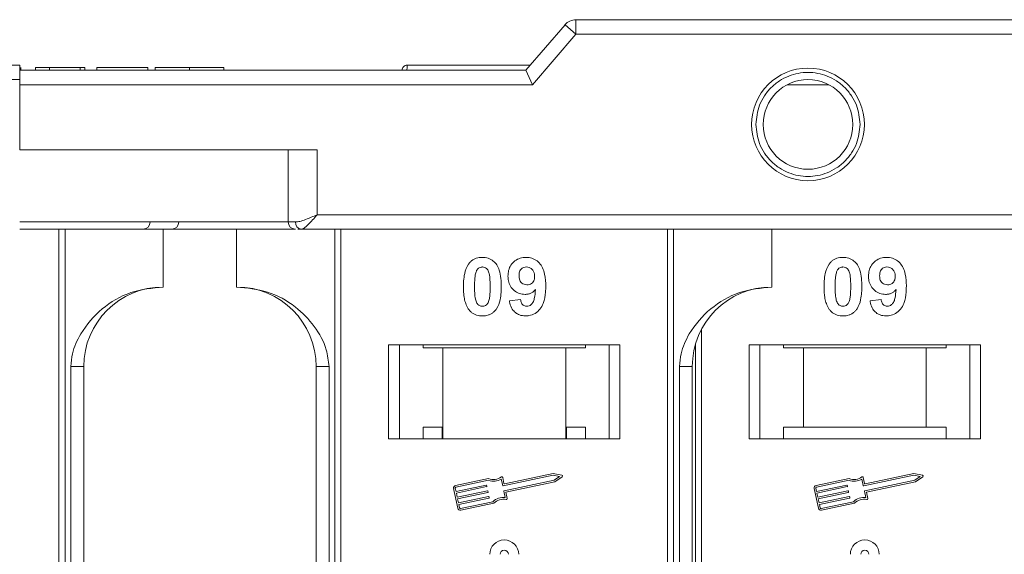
# Model space of a CAD drawing. Header units: millimetres. Extents: x 2098 to 3561, y 550 to 1583.
# Tile 22 of 84: x 2872 to 2940, y 862 to 899. Entities that reach past the tile are written whole.
import ezdxf

# ---------------------------------------------------------------- set-up
doc = ezdxf.new("R2010")
doc.units = ezdxf.units.MM

msp = doc.modelspace()

# ---------------------------------------------------------------- linework, layer by layer
at = {"color": 7, "linetype": 'Continuous', "lineweight": 15}
for p, q in [((2910.236, 897.85), (2910.236, 898.85)), ((2962.776, 898.85), (2910.236, 898.85)), ((2909.477, 898.501), (2906.776, 895.35)), ((2910.236, 897.85), (2909.477, 898.501)), ((2907.236, 894.35), (2910.236, 897.85)), ((2910.236, 897.85), (2962.776, 897.85)), ((2906.776, 895.35), (2871.776, 895.35)), ((2898.205, 895.35), (2871.776, 895.35)), ((2871.846, 895.35), (2871.846, 895.55)), ((2872.872, 895.35), (2872.872, 895.55)), ((2872.872, 895.55), (2873.834, 895.55)), ((2873.834, 895.55), (2873.834, 895.35)), ((2873.834, 895.55), (2875.949, 895.55)), ((2875.949, 895.55), (2875.949, 895.35)), ((2875.949, 895.55), (2876.269, 895.55)), ((2876.269, 895.55), (2876.269, 895.35)), ((2877.103, 895.55), (2880.628, 895.55)), ((2877.103, 895.35), (2877.103, 895.55)), ((2880.628, 895.55), (2880.628, 895.35)), ((2881.141, 895.55), (2881.141, 895.35)), ((2883.52, 895.35), (2883.52, 895.55)), ((2885.885, 895.35), (2885.885, 895.55)), ((2898.555, 895.7), (2898.555, 895.7)), ((2906.776, 895.35), (2907.236, 894.35)), ((2871.776, 894.7), (2856.347, 894.7)), ((2871.776, 894.35), (2871.776, 894.7)), ((2871.776, 889.85), (2871.776, 894.35)), ((2871.776, 894.35), (2907.236, 894.35)), ((2924.845, 894.35), (2927.707, 894.35)), ((2892.339, 889.85), (2871.776, 889.85)), ((2890.339, 889.85), (2890.339, 884.85)), ((2892.339, 885.35), (2892.339, 889.85)), ((2962.776, 885.35), (2892.339, 885.35)), ((2890.339, 884.85), (2871.776, 884.85)), ((2874.493, 884.35), (2874.493, 846.85)), ((2874.913, 846.85), (2874.913, 884.35)), ((2881.705, 880.35), (2881.705, 884.35)), ((2886.776, 884.35), (2886.776, 880.35)), ((2886.776, 884.35), (2890.834, 884.35)), ((2890.339, 884.85), (2890.848, 884.85)), ((2891.009, 884.35), (2891.221, 884.35)), ((2891.221, 884.35), (2962.776, 884.35)), ((2893.569, 884.35), (2893.569, 846.85)), ((2893.988, 846.85), (2893.988, 884.35)), ((2916.564, 884.35), (2916.564, 846.85)), ((2916.983, 846.85), (2916.983, 884.35)), ((2923.776, 880.35), (2923.776, 884.35)), ((2905.635, 879.394), (2906.404, 879.479)), ((2930.564, 879.394), (2931.334, 879.479)), ((2918.917, 846.85), (2918.917, 877.428)), ((2913.276, 876.35), (2897.276, 876.35)), ((2897.276, 876.35), (2897.276, 869.85)), ((2898.026, 869.85), (2898.026, 876.35)), ((2899.662, 876.15), (2899.662, 876.35)), ((2899.662, 876.15), (2901.026, 876.15)), ((2901.026, 876.15), (2901.026, 869.85)), ((2909.526, 876.15), (2901.026, 876.15)), ((2909.526, 869.85), (2909.526, 876.15)), ((2909.526, 876.15), (2910.89, 876.15)), ((2910.89, 876.35), (2910.89, 876.15)), ((2912.526, 876.35), (2912.526, 869.85)), ((2913.276, 869.85), (2913.276, 876.35)), ((2918.498, 876.398), (2918.498, 846.85)), ((2938.205, 876.35), (2922.205, 876.35)), ((2922.205, 876.35), (2922.205, 869.85)), ((2922.955, 869.85), (2922.955, 876.35)), ((2924.592, 876.15), (2924.592, 876.35)), ((2924.592, 876.15), (2925.955, 876.15)), ((2925.955, 876.15), (2925.955, 870.65)), ((2934.455, 876.15), (2925.955, 876.15)), ((2934.455, 870.65), (2934.455, 876.15)), ((2934.455, 876.15), (2935.819, 876.15)), ((2935.819, 876.35), (2935.819, 876.15)), ((2937.455, 876.35), (2937.455, 869.85)), ((2938.205, 869.85), (2938.205, 876.35)), ((2875.32, 874.85), (2875.32, 846.85)), ((2876.205, 874.85), (2875.32, 874.85)), ((2876.205, 846.85), (2876.205, 874.85)), ((2892.276, 874.85), (2893.161, 874.85)), ((2892.276, 874.85), (2892.276, 846.85)), ((2893.161, 846.85), (2893.161, 874.85)), ((2917.391, 874.85), (2917.391, 846.85)), ((2918.276, 874.85), (2917.391, 874.85)), ((2918.276, 846.85), (2918.276, 874.85)), ((2900.98, 870.65), (2899.662, 870.65)), ((2899.662, 870.65), (2899.662, 869.85)), ((2900.98, 869.85), (2900.98, 870.65)), ((2910.89, 870.65), (2909.572, 870.65)), ((2909.572, 870.65), (2909.572, 869.85)), ((2910.89, 869.85), (2910.89, 870.65)), ((2925.955, 870.65), (2924.592, 870.65)), ((2924.592, 870.65), (2924.592, 869.85)), ((2934.455, 870.65), (2925.955, 870.65)), ((2935.819, 870.65), (2934.455, 870.65)), ((2935.819, 869.85), (2935.819, 870.65)), ((2897.276, 869.85), (2913.276, 869.85)), ((2922.205, 869.85), (2938.205, 869.85)), ((2908.664, 867.328), (2905.203, 866.596)), ((2908.664, 867.447), (2905.294, 866.736)), ((2909.265, 867.33), (2908.664, 867.447)), ((2909.106, 867.241), (2908.664, 867.328)), ((2933.594, 867.328), (2930.133, 866.596)), ((2933.593, 867.447), (2930.223, 866.736)), ((2934.194, 867.33), (2933.593, 867.447)), ((2934.036, 867.241), (2933.594, 867.328)), ((2904.194, 867.103), (2901.915, 866.622)), ((2904.182, 866.981), (2901.94, 866.507)), ((2901.943, 866.208), (2904.025, 866.648)), ((2904.06, 866.625), (2904.072, 866.567)), ((2905.168, 866.619), (2905.074, 867.063)), ((2905.259, 866.758), (2905.171, 867.174)), ((2905.276, 866.252), (2908.737, 866.983)), ((2905.386, 866.155), (2908.785, 866.873)), ((2908.737, 866.983), (2909.106, 867.241)), ((2908.785, 866.873), (2909.287, 867.224)), ((2929.123, 867.103), (2926.845, 866.622)), ((2929.112, 866.981), (2926.869, 866.507)), ((2926.872, 866.208), (2928.955, 866.648)), ((2928.99, 866.625), (2929.002, 866.567)), ((2930.098, 866.619), (2930.004, 867.063)), ((2930.188, 866.758), (2930.101, 867.174)), ((2930.205, 866.252), (2933.667, 866.983)), ((2930.316, 866.155), (2933.714, 866.873)), ((2933.667, 866.983), (2934.036, 867.241)), ((2933.714, 866.873), (2934.216, 867.224)), ((2901.779, 866.413), (2902.071, 865.034)), ((2901.894, 866.437), (2901.943, 866.208)), ((2904.05, 866.533), (2901.967, 866.093)), ((2901.967, 866.093), (2902.028, 865.805)), ((2902.028, 865.805), (2904.11, 866.245)), ((2904.135, 866.131), (2902.052, 865.691)), ((2904.145, 866.223), (2904.157, 866.165)), ((2905.347, 865.773), (2905.253, 866.217)), ((2905.48, 865.71), (2905.386, 866.155)), ((2926.709, 866.413), (2927, 865.034)), ((2926.824, 866.437), (2926.872, 866.208)), ((2928.979, 866.533), (2926.897, 866.093)), ((2926.897, 866.093), (2926.957, 865.805)), ((2926.957, 865.805), (2929.04, 866.245)), ((2929.064, 866.131), (2926.982, 865.691)), ((2929.075, 866.223), (2929.087, 866.165)), ((2930.277, 865.773), (2930.183, 866.217)), ((2930.41, 865.71), (2930.316, 866.155)), ((2902.052, 865.691), (2902.113, 865.403)), ((2902.113, 865.403), (2904.195, 865.843)), ((2904.22, 865.728), (2902.137, 865.288)), ((2902.137, 865.288), (2902.186, 865.059)), ((2902.255, 865.013), (2904.498, 865.487)), ((2902.279, 864.898), (2904.558, 865.38)), ((2904.23, 865.821), (2904.242, 865.763)), ((2926.982, 865.691), (2927.042, 865.403)), ((2927.042, 865.403), (2929.125, 865.843)), ((2929.149, 865.728), (2927.067, 865.288)), ((2927.067, 865.288), (2927.115, 865.059)), ((2927.185, 865.013), (2929.427, 865.487)), ((2927.209, 864.898), (2929.487, 865.38)), ((2929.16, 865.821), (2929.172, 865.763))]:
    msp.add_line(p, q, dxfattribs=at)
for radius in [3.9, 3.1]:
    msp.add_circle((2926.276, 891.6), radius, dxfattribs=at)
for centre, radius, start, end in [((2910.236, 897.85), 1, 90, 139.39871), ((2898.555, 895.35), 0.35, 89.99809, 179.99959), ((2880.294, 884.85), 0.5, 270, 0), ((2882.277, 884.85), 0.5, 270, 0), ((2890.839, 884.85), 0.5, 180, 270), ((2891.295, 884.795), 0.451, 172.91865, 260.4798), ((2881.705, 874.85), 5.5, 90, 180), ((2886.776, 874.85), 5.5, 0, 90), ((2923.776, 874.85), 5.5, 90, 180), ((2909.253, 867.272), 0.0587, 304.95116, 78.90824), ((2934.183, 867.272), 0.0587, 304.95116, 78.90824), ((2901.952, 866.45), 0.176, 101.9297, 191.9297), ((2904.031, 866.619), 0.0294, 11.9297, 101.9297), ((2904.547, 867.901), 0.99, 248.37041, 302.16635), ((2904.547, 867.901), 0.873, 246.11204, 307.44471), ((2905.114, 867.162), 0.0587, 11.9297, 127.44471), ((2905.197, 866.625), 0.0294, 191.9297, 281.9297), ((2905.288, 866.764), 0.0294, 191.9297, 281.9297), ((2926.881, 866.45), 0.176, 101.9297, 191.9297), ((2928.961, 866.619), 0.0294, 11.9297, 101.9297), ((2929.477, 867.901), 0.99, 248.37041, 302.16635), ((2929.477, 867.901), 0.873, 246.11204, 307.44471), ((2930.043, 867.162), 0.0587, 11.9297, 127.44471), ((2930.126, 866.625), 0.0294, 191.9297, 281.9297), ((2930.217, 866.764), 0.0294, 191.9297, 281.9297), ((2901.952, 866.45), 0.0587, 101.9297, 191.9297), ((2904.044, 866.561), 0.0294, 281.9297, 11.9297), ((2904.116, 866.217), 0.0294, 11.9297, 101.9297), ((2904.129, 866.159), 0.0294, 281.9297, 11.9297), ((2905.282, 866.223), 0.0294, 101.9297, 191.9297), ((2926.881, 866.45), 0.0587, 101.9297, 191.9297), ((2928.973, 866.561), 0.0294, 281.9297, 11.9297), ((2929.046, 866.217), 0.0294, 11.9297, 101.9297), ((2929.058, 866.159), 0.0294, 281.9297, 11.9297), ((2930.211, 866.223), 0.0294, 101.9297, 191.9297), ((2904.201, 865.815), 0.0294, 11.9297, 101.9297), ((2904.214, 865.757), 0.0294, 281.9297, 11.9297), ((2905.204, 864.793), 0.99, 81.69305, 135.48899), ((2905.204, 864.793), 0.873, 76.41469, 137.74736), ((2905.423, 865.698), 0.0587, 256.41469, 11.9297), ((2929.131, 865.815), 0.0294, 11.9297, 101.9297), ((2929.143, 865.757), 0.0294, 281.9297, 11.9297), ((2930.133, 864.793), 0.99, 81.69305, 135.48899), ((2930.133, 864.793), 0.873, 76.41469, 137.74736), ((2930.352, 865.698), 0.0587, 256.41469, 11.9297), ((2902.243, 865.071), 0.176, 191.9297, 281.9297), ((2902.243, 865.071), 0.0587, 191.9297, 281.9297), ((2927.173, 865.071), 0.176, 191.9297, 281.9297), ((2927.173, 865.071), 0.0587, 191.9297, 281.9297), ((2905.276, 861.85), 1, 0, 180), ((2930.205, 861.85), 1, 0, 180), ((2905.276, 861.85), 0.285, 0, 180), ((2930.205, 861.85), 0.285, 0, 180)]:
    msp.add_arc(centre, radius, start, end, dxfattribs=at)
for points, knots in [([(2871.776, 895.7), (2870.455, 895.7), (2867.771, 895.7), (2863.749, 895.7), (2860.071, 895.7), (2856.8, 895.7), (2853.941, 895.7), (2851.247, 895.7), (2847.926, 895.7), (2845.101, 895.7), (2842.869, 895.7), (2841.378, 895.7), (2840.197, 895.7), (2839.417, 895.7), (2839.322, 895.7), (2839.276, 895.7)], [0, 0, 0, 0, 0.077646, 0.157699, 0.239994, 0.304338, 0.368672, 0.434385, 0.500088, 0.631328, 0.695673, 0.760006, 0.84231, 0.922361, 1, 1, 1, 1]), ([(2871.776, 894.7), (2871.776, 894.813), (2871.776, 895.038), (2871.776, 895.337), (2871.776, 895.563), (2871.776, 895.683), (2871.776, 895.696), (2871.776, 895.7)], [0, 0, 0, 0, 0.214694, 0.429388, 0.644082, 0.858775, 1, 1, 1, 1]), ([(2883.52, 895.55), (2883.387, 895.55), (2882.983, 895.55), (2882.323, 895.55), (2881.701, 895.55), (2881.276, 895.55), (2881.151, 895.55), (2881.143, 895.55), (2881.141, 895.55)], [0, 0, 0, 0, 0.102171, 0.30922, 0.51365, 0.692275, 0.932413, 1, 1, 1, 1]), ([(2885.885, 895.55), (2885.881, 895.55), (2885.871, 895.55), (2885.729, 895.55), (2885.337, 895.55), (2884.764, 895.55), (2884.124, 895.55), (2883.703, 895.55), (2883.52, 895.55)], [0, 0, 0, 0, 0.101888, 0.307343, 0.492963, 0.678647, 0.860791, 1, 1, 1, 1]), ([(2898.555, 895.7), (2898.556, 895.693), (2898.556, 895.68), (2898.555, 895.576), (2898.555, 895.464), (2898.548, 895.368), (2898.547, 895.35)], [0, 0, 0, 0, 0.316913, 0.576202, 0.920428, 1, 1, 1, 1]), ([(2907.076, 895.7), (2906.873, 895.7), (2905.389, 895.7), (2902.526, 895.7), (2899.865, 895.7), (2898.555, 895.7)], [0, 0, 0, 0, 0.074565, 0.54425, 1, 1, 1, 1]), ([(2922.676, 891.6), (2922.724, 892.053), (2922.799, 892.752), (2923.247, 893.591), (2923.712, 894.163), (2924.285, 894.631), (2925.124, 895.065), (2926.276, 895.288), (2927.428, 895.065), (2928.266, 894.632), (2928.839, 894.163), (2929.305, 893.591), (2929.753, 892.752), (2929.828, 892.053), (2929.876, 891.6)], [0, 0, 0, 0, 0.119721, 0.184837, 0.25, 0.315115, 0.380279, 0.5, 0.619721, 0.684837, 0.75, 0.815115, 0.880279, 1, 1, 1, 1]), ([(2929.876, 891.6), (2929.828, 891.148), (2929.753, 890.449), (2929.305, 889.61), (2928.84, 889.038), (2928.267, 888.569), (2927.428, 888.135), (2926.276, 887.913), (2925.124, 888.135), (2924.285, 888.569), (2923.712, 889.037), (2923.247, 889.609), (2922.799, 890.449), (2922.724, 891.148), (2922.676, 891.6)], [0, 0, 0, 0, 0.119721, 0.184837, 0.25, 0.315115, 0.380279, 0.5, 0.619721, 0.684837, 0.75, 0.815115, 0.880279, 1, 1, 1, 1]), ([(2892.339, 885.35), (2892.069, 885.234), (2891.651, 885.053), (2891.152, 884.882), (2890.943, 884.86), (2890.848, 884.85)], [0, 0, 0, 0, 0.498413, 0.772937, 1, 1, 1, 1]), ([(2892.339, 885.35), (2892.233, 885.228), (2892.021, 884.983), (2891.711, 884.653), (2891.432, 884.403), (2891.289, 884.367), (2891.221, 884.35)], [0, 0, 0, 0, 0.251519, 0.501784, 0.765632, 1, 1, 1, 1]), ([(2871.776, 884.35), (2873.117, 884.35), (2875.842, 884.35), (2879.925, 884.35), (2883.664, 884.35), (2886.973, 884.35), (2889.222, 884.35), (2890.386, 884.35), (2890.659, 884.35)], [0, 0, 0, 0, 0.199904, 0.406008, 0.617917, 0.783559, 0.949228, 1, 1, 1, 1]), ([(2902.851, 881.995), (2902.896, 882.046), (2902.986, 882.147), (2903.155, 882.263), (2903.343, 882.346), (2903.512, 882.384), (2903.654, 882.399), (2903.727, 882.401), (2903.763, 882.402)], [0, 0, 0, 0, 0.193776, 0.3936, 0.587864, 0.788908, 0.894169, 1, 1, 1, 1]), ([(2903.763, 882.402), (2903.898, 882.391), (2904.17, 882.371), (2904.523, 882.173), (2904.794, 881.879), (2905.046, 881.279), (2905.06, 880.756), (2905.071, 880.37)], [0, 0, 0, 0, 0.147566, 0.296688, 0.431278, 0.580404, 1, 1, 1, 1]), ([(2905.532, 881.097), (2905.54, 881.232), (2905.555, 881.502), (2905.723, 881.881), (2906.002, 882.177), (2906.373, 882.372), (2906.648, 882.391), (2906.79, 882.402)], [0, 0, 0, 0, 0.197927, 0.397728, 0.597413, 0.790584, 1, 1, 1, 1]), ([(2906.79, 882.402), (2906.926, 882.391), (2907.197, 882.37), (2907.558, 882.167), (2907.849, 881.862), (2908.089, 881.327), (2908.143, 880.818), (2908.147, 880.463), (2908.148, 880.404)], [0, 0, 0, 0, 0.148288, 0.297745, 0.443713, 0.607791, 0.934708, 1, 1, 1, 1]), ([(2927.781, 881.995), (2927.825, 882.046), (2927.915, 882.147), (2928.084, 882.263), (2928.273, 882.346), (2928.442, 882.384), (2928.583, 882.399), (2928.656, 882.401), (2928.693, 882.402)], [0, 0, 0, 0, 0.193776, 0.3936, 0.587864, 0.788908, 0.894169, 1, 1, 1, 1]), ([(2928.693, 882.402), (2928.828, 882.391), (2929.1, 882.371), (2929.452, 882.173), (2929.723, 881.879), (2929.975, 881.279), (2929.99, 880.756), (2930, 880.37)], [0, 0, 0, 0, 0.147566, 0.296688, 0.431278, 0.580404, 1, 1, 1, 1]), ([(2930.462, 881.097), (2930.469, 881.232), (2930.485, 881.502), (2930.652, 881.881), (2930.932, 882.177), (2931.303, 882.372), (2931.577, 882.391), (2931.72, 882.402)], [0, 0, 0, 0, 0.197927, 0.397728, 0.597413, 0.790584, 1, 1, 1, 1]), ([(2931.72, 882.402), (2931.855, 882.391), (2932.127, 882.37), (2932.487, 882.167), (2932.779, 881.862), (2933.018, 881.327), (2933.073, 880.818), (2933.077, 880.463), (2933.077, 880.404)], [0, 0, 0, 0, 0.148288, 0.297745, 0.443713, 0.607791, 0.934708, 1, 1, 1, 1]), ([(2902.455, 880.378), (2902.458, 880.511), (2902.463, 880.814), (2902.535, 881.344), (2902.675, 881.766), (2902.834, 881.973), (2902.851, 881.995)], [0, 0, 0, 0, 0.2367308, 0.5375555, 0.9496679, 1, 1, 1, 1]), ([(2903.31, 881.342), (2903.334, 881.412), (2903.372, 881.524), (2903.48, 881.649), (2903.604, 881.716), (2903.703, 881.732), (2903.757, 881.735), (2903.763, 881.735)], [0, 0, 0, 0, 0.334804, 0.542561, 0.750382, 0.970721, 1, 1, 1, 1]), ([(2903.763, 881.735), (2903.82, 881.729), (2903.922, 881.72), (2904.054, 881.643), (2904.167, 881.495), (2904.263, 881.221), (2904.297, 880.829), (2904.3, 880.529), (2904.302, 880.378)], [0, 0, 0, 0, 0.104614, 0.188814, 0.273512, 0.444127, 0.719481, 1, 1, 1, 1]), ([(2906.302, 881.136), (2906.306, 881.223), (2906.312, 881.361), (2906.387, 881.54), (2906.496, 881.648), (2906.639, 881.722), (2906.746, 881.73), (2906.806, 881.735)], [0, 0, 0, 0, 0.29132, 0.465539, 0.641632, 0.798664, 1, 1, 1, 1]), ([(2906.806, 881.735), (2906.873, 881.728), (2907.01, 881.714), (2907.184, 881.597), (2907.313, 881.439), (2907.37, 881.256), (2907.376, 881.135), (2907.378, 881.08)], [0, 0, 0, 0, 0.207955, 0.420406, 0.62732, 0.827707, 1, 1, 1, 1]), ([(2927.385, 880.378), (2927.387, 880.511), (2927.392, 880.814), (2927.464, 881.344), (2927.605, 881.766), (2927.763, 881.973), (2927.781, 881.995)], [0, 0, 0, 0, 0.236731, 0.537555, 0.949668, 1, 1, 1, 1]), ([(2928.24, 881.342), (2928.263, 881.412), (2928.301, 881.524), (2928.41, 881.649), (2928.533, 881.716), (2928.632, 881.732), (2928.686, 881.735), (2928.693, 881.735)], [0, 0, 0, 0, 0.334804, 0.542561, 0.750382, 0.970721, 1, 1, 1, 1]), ([(2928.693, 881.735), (2928.749, 881.729), (2928.852, 881.72), (2928.983, 881.643), (2929.096, 881.495), (2929.192, 881.221), (2929.226, 880.829), (2929.229, 880.529), (2929.231, 880.378)], [0, 0, 0, 0, 0.104614, 0.188814, 0.273512, 0.444127, 0.719481, 1, 1, 1, 1]), ([(2931.231, 881.136), (2931.235, 881.223), (2931.242, 881.361), (2931.316, 881.54), (2931.425, 881.648), (2931.568, 881.722), (2931.675, 881.73), (2931.735, 881.735)], [0, 0, 0, 0, 0.29132, 0.465539, 0.641632, 0.798664, 1, 1, 1, 1]), ([(2931.735, 881.735), (2931.803, 881.728), (2931.94, 881.714), (2932.114, 881.597), (2932.242, 881.439), (2932.3, 881.256), (2932.305, 881.135), (2932.308, 881.08)], [0, 0, 0, 0, 0.207955, 0.420406, 0.62732, 0.827707, 1, 1, 1, 1]), ([(2903.225, 880.378), (2903.225, 880.444), (2903.226, 880.578), (2903.232, 880.758), (2903.242, 880.919), (2903.256, 881.061), (2903.275, 881.203), (2903.298, 881.296), (2903.31, 881.342)], [0, 0, 0, 0, 0.2059417, 0.4119594, 0.558149, 0.7045024, 0.8518015, 1, 1, 1, 1]), ([(2906.714, 879.838), (2906.579, 879.85), (2906.306, 879.875), (2905.956, 880.091), (2905.688, 880.397), (2905.55, 880.751), (2905.538, 880.993), (2905.532, 881.097)], [0, 0, 0, 0, 0.210189, 0.421773, 0.623603, 0.837034, 1, 1, 1, 1]), ([(2906.844, 880.504), (2906.776, 880.51), (2906.651, 880.521), (2906.487, 880.615), (2906.376, 880.746), (2906.311, 880.927), (2906.305, 881.058), (2906.302, 881.136)], [0, 0, 0, 0, 0.213937, 0.398075, 0.583091, 0.751666, 1, 1, 1, 1]), ([(2907.378, 881.08), (2907.374, 881), (2907.366, 880.867), (2907.28, 880.698), (2907.159, 880.589), (2907.01, 880.515), (2906.899, 880.508), (2906.844, 880.504)], [0, 0, 0, 0, 0.2673945, 0.4472142, 0.6271221, 0.8130653, 1, 1, 1, 1]), ([(2928.154, 880.378), (2928.155, 880.444), (2928.156, 880.578), (2928.161, 880.758), (2928.171, 880.919), (2928.186, 881.061), (2928.204, 881.203), (2928.228, 881.296), (2928.24, 881.342)], [0, 0, 0, 0, 0.205942, 0.411959, 0.558149, 0.704502, 0.851801, 1, 1, 1, 1]), ([(2931.644, 879.838), (2931.508, 879.85), (2931.236, 879.875), (2930.885, 880.091), (2930.618, 880.397), (2930.479, 880.751), (2930.467, 880.993), (2930.462, 881.097)], [0, 0, 0, 0, 0.210189, 0.421773, 0.623603, 0.837034, 1, 1, 1, 1]), ([(2931.773, 880.504), (2931.706, 880.51), (2931.58, 880.521), (2931.417, 880.615), (2931.305, 880.746), (2931.24, 880.927), (2931.234, 881.058), (2931.231, 881.136)], [0, 0, 0, 0, 0.213937, 0.398075, 0.583091, 0.751666, 1, 1, 1, 1]), ([(2932.308, 881.08), (2932.303, 881), (2932.296, 880.867), (2932.209, 880.698), (2932.089, 880.589), (2931.939, 880.515), (2931.829, 880.508), (2931.773, 880.504)], [0, 0, 0, 0, 0.2673945, 0.4472142, 0.6271221, 0.8130653, 1, 1, 1, 1]), ([(2881.705, 880.35), (2880.945, 880.274), (2879.425, 880.121), (2877.403, 878.931), (2876.072, 877.381), (2875.411, 875.937), (2875.345, 875.144), (2875.32, 874.85)], [0, 0, 0, 0, 0.249096, 0.498243, 0.745205, 0.90541, 1, 1, 1, 1]), ([(2893.161, 874.85), (2893.118, 875.241), (2893.006, 876.24), (2892.183, 877.694), (2890.813, 879.107), (2888.948, 880.143), (2887.497, 880.282), (2886.776, 880.35)], [0, 0, 0, 0, 0.125713, 0.321276, 0.524466, 0.763484, 1, 1, 1, 1]), ([(2902.848, 878.761), (2902.809, 878.816), (2902.729, 878.925), (2902.621, 879.162), (2902.531, 879.47), (2902.481, 879.807), (2902.459, 880.111), (2902.457, 880.289), (2902.455, 880.378)], [0, 0, 0, 0, 0.118441, 0.239346, 0.459593, 0.684925, 0.84224, 1, 1, 1, 1]), ([(2903.763, 879.017), (2903.695, 879.025), (2903.585, 879.038), (2903.456, 879.126), (2903.352, 879.279), (2903.259, 879.554), (2903.231, 879.944), (2903.227, 880.232), (2903.225, 880.378)], [0, 0, 0, 0, 0.12537, 0.20229, 0.279179, 0.464758, 0.730582, 1, 1, 1, 1]), ([(2904.302, 880.378), (2904.301, 880.311), (2904.3, 880.178), (2904.294, 879.997), (2904.284, 879.835), (2904.27, 879.693), (2904.252, 879.55), (2904.228, 879.456), (2904.216, 879.41)], [0, 0, 0, 0, 0.20527, 0.410616, 0.55715, 0.703844, 0.851471, 1, 1, 1, 1]), ([(2905.071, 880.37), (2905.068, 880.236), (2905.063, 879.933), (2904.993, 879.414), (2904.854, 878.994), (2904.698, 878.787), (2904.675, 878.757)], [0, 0, 0, 0, 0.237281, 0.538591, 0.932677, 1, 1, 1, 1]), ([(2908.148, 880.404), (2908.145, 880.271), (2908.136, 879.869), (2908.045, 879.314), (2907.767, 878.805), (2907.42, 878.503), (2907.051, 878.365), (2906.817, 878.354), (2906.733, 878.35)], [0, 0, 0, 0, 0.142337, 0.429127, 0.589943, 0.751205, 0.909895, 1, 1, 1, 1]), ([(2923.776, 880.35), (2923.016, 880.274), (2921.496, 880.121), (2919.474, 878.931), (2918.142, 877.381), (2917.482, 875.937), (2917.415, 875.144), (2917.391, 874.85)], [0, 0, 0, 0, 0.249096, 0.498243, 0.745205, 0.90541, 1, 1, 1, 1]), ([(2927.777, 878.761), (2927.738, 878.816), (2927.659, 878.925), (2927.551, 879.162), (2927.46, 879.47), (2927.411, 879.807), (2927.388, 880.111), (2927.386, 880.289), (2927.385, 880.378)], [0, 0, 0, 0, 0.1184406, 0.2393457, 0.4595932, 0.6849248, 0.8422399, 1, 1, 1, 1]), ([(2928.693, 879.017), (2928.624, 879.025), (2928.514, 879.038), (2928.386, 879.126), (2928.281, 879.279), (2928.189, 879.554), (2928.16, 879.944), (2928.156, 880.232), (2928.154, 880.378)], [0, 0, 0, 0, 0.12537, 0.20229, 0.279179, 0.464758, 0.730582, 1, 1, 1, 1]), ([(2929.231, 880.378), (2929.23, 880.311), (2929.23, 880.178), (2929.224, 879.997), (2929.214, 879.835), (2929.2, 879.693), (2929.181, 879.55), (2929.157, 879.456), (2929.145, 879.41)], [0, 0, 0, 0, 0.20527, 0.410616, 0.55715, 0.703844, 0.851471, 1, 1, 1, 1]), ([(2930, 880.37), (2929.998, 880.236), (2929.993, 879.933), (2929.922, 879.414), (2929.784, 878.994), (2929.627, 878.787), (2929.604, 878.757)], [0, 0, 0, 0, 0.237281, 0.538591, 0.932677, 1, 1, 1, 1]), ([(2933.077, 880.404), (2933.074, 880.271), (2933.066, 879.869), (2932.975, 879.314), (2932.697, 878.805), (2932.35, 878.503), (2931.98, 878.365), (2931.747, 878.354), (2931.662, 878.35)], [0, 0, 0, 0, 0.142337, 0.429127, 0.589943, 0.751205, 0.909895, 1, 1, 1, 1]), ([(2907.437, 880.172), (2907.391, 880.124), (2907.297, 880.025), (2907.15, 879.936), (2907.023, 879.884), (2906.924, 879.857), (2906.821, 879.841), (2906.75, 879.839), (2906.714, 879.838)], [0, 0, 0, 0, 0.243491, 0.496266, 0.61821, 0.741704, 0.870158, 1, 1, 1, 1]), ([(2906.831, 879.017), (2906.885, 879.023), (2906.993, 879.033), (2907.145, 879.132), (2907.286, 879.302), (2907.396, 879.664), (2907.42, 879.965), (2907.437, 880.172)], [0, 0, 0, 0, 0.112015, 0.224355, 0.367768, 0.565827, 1, 1, 1, 1]), ([(2932.366, 880.172), (2932.32, 880.124), (2932.226, 880.025), (2932.079, 879.936), (2931.953, 879.884), (2931.854, 879.857), (2931.75, 879.841), (2931.679, 879.839), (2931.644, 879.838)], [0, 0, 0, 0, 0.243491, 0.496266, 0.61821, 0.741704, 0.870158, 1, 1, 1, 1]), ([(2931.761, 879.017), (2931.815, 879.023), (2931.923, 879.033), (2932.075, 879.132), (2932.216, 879.302), (2932.325, 879.664), (2932.35, 879.965), (2932.366, 880.172)], [0, 0, 0, 0, 0.112015, 0.224355, 0.367768, 0.565827, 1, 1, 1, 1]), ([(2904.216, 879.41), (2904.192, 879.341), (2904.154, 879.229), (2904.047, 879.104), (2903.925, 879.038), (2903.826, 879.02), (2903.771, 879.017), (2903.763, 879.017)], [0, 0, 0, 0, 0.333678, 0.540413, 0.747264, 0.961209, 1, 1, 1, 1]), ([(2906.733, 878.35), (2906.597, 878.362), (2906.351, 878.382), (2906.037, 878.563), (2905.795, 878.844), (2905.68, 879.141), (2905.645, 879.34), (2905.635, 879.394)], [0, 0, 0, 0, 0.2427882, 0.4388655, 0.6348012, 0.9009361, 1, 1, 1, 1]), ([(2906.404, 879.479), (2906.418, 879.399), (2906.438, 879.276), (2906.528, 879.132), (2906.633, 879.054), (2906.74, 879.021), (2906.806, 879.018), (2906.831, 879.017)], [0, 0, 0, 0, 0.3447142, 0.5290593, 0.7142089, 0.8921959, 1, 1, 1, 1]), ([(2929.145, 879.41), (2929.122, 879.341), (2929.084, 879.229), (2928.976, 879.104), (2928.855, 879.038), (2928.756, 879.02), (2928.701, 879.017), (2928.693, 879.017)], [0, 0, 0, 0, 0.333678, 0.540413, 0.747264, 0.961209, 1, 1, 1, 1]), ([(2931.662, 878.35), (2931.526, 878.362), (2931.281, 878.382), (2930.967, 878.563), (2930.724, 878.844), (2930.61, 879.141), (2930.574, 879.34), (2930.564, 879.394)], [0, 0, 0, 0, 0.2427882, 0.4388655, 0.6348012, 0.9009361, 1, 1, 1, 1]), ([(2931.334, 879.479), (2931.347, 879.399), (2931.368, 879.276), (2931.458, 879.132), (2931.562, 879.054), (2931.669, 879.021), (2931.736, 879.018), (2931.761, 879.017)], [0, 0, 0, 0, 0.3447142, 0.5290593, 0.7142089, 0.8921959, 1, 1, 1, 1]), ([(2903.763, 878.35), (2903.696, 878.353), (2903.562, 878.357), (2903.363, 878.401), (2903.173, 878.479), (2903.028, 878.577), (2902.921, 878.675), (2902.873, 878.733), (2902.848, 878.761)], [0, 0, 0, 0, 0.192635, 0.388697, 0.582015, 0.783044, 0.890959, 1, 1, 1, 1]), ([(2904.675, 878.757), (2904.631, 878.706), (2904.54, 878.605), (2904.372, 878.489), (2904.183, 878.406), (2904.014, 878.368), (2903.872, 878.353), (2903.799, 878.351), (2903.763, 878.35)], [0, 0, 0, 0, 0.193769, 0.393564, 0.587886, 0.789131, 0.894283, 1, 1, 1, 1]), ([(2928.693, 878.35), (2928.626, 878.353), (2928.491, 878.357), (2928.293, 878.401), (2928.103, 878.479), (2927.958, 878.577), (2927.851, 878.675), (2927.802, 878.733), (2927.777, 878.761)], [0, 0, 0, 0, 0.192635, 0.388697, 0.582015, 0.783044, 0.890959, 1, 1, 1, 1]), ([(2929.604, 878.757), (2929.56, 878.706), (2929.47, 878.605), (2929.301, 878.489), (2929.112, 878.406), (2928.943, 878.368), (2928.802, 878.353), (2928.729, 878.351), (2928.693, 878.35)], [0, 0, 0, 0, 0.193769, 0.393564, 0.587886, 0.789131, 0.894283, 1, 1, 1, 1])]:
    msp.add_open_spline(points, degree=3, knots=knots, dxfattribs=at)

doc.saveas('drawing.dxf')
